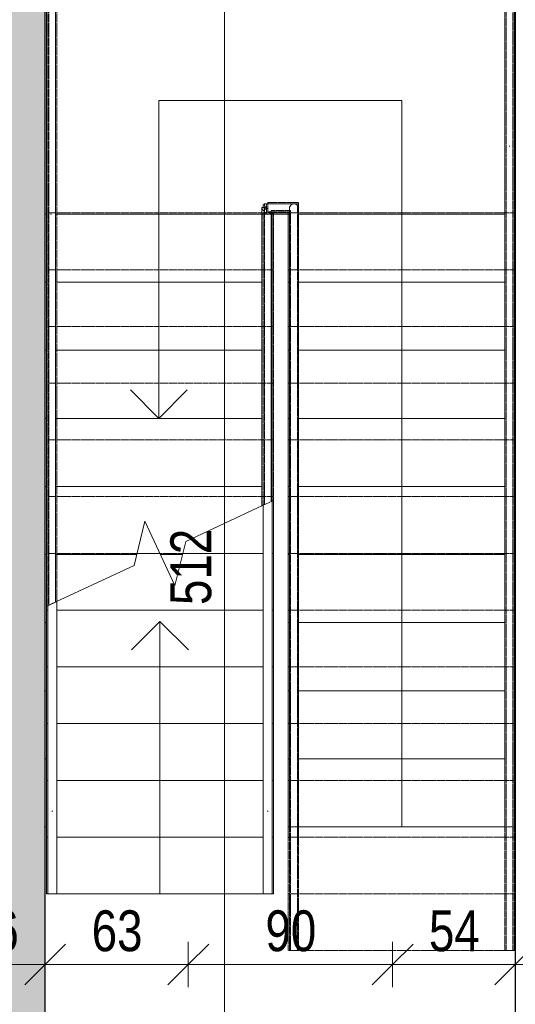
# Model space of a CAD drawing. Header units: centimetres. Extents: x 14727 to 18351, y -10882 to -8514.
# Tile 9 of 20: x 16228 to 16447, y -9329 to -8895. Entities that reach past the tile are written whole.
import ezdxf

# ---------------------------------------------------------------- set-up
doc = ezdxf.new("R2010")
doc.units = ezdxf.units.CM
doc.linetypes.add('Ponad', pattern=[0.396875, 0.238125, -0.15875])
for name, color, linetype, lineweight in [('A-ANNO-DIMS', 211, 'Continuous', 9), ('A-ANNO-DIMS-100', 211, 'Continuous', 9), ('A-DETL-THIN', 151, 'Continuous', 9), ('A-FLOR-HRAL', 11, 'Continuous', 9), ('A-FLOR-HRAL-MBND', 5, 'Ponad', 9), ('A-WALL', 113, 'Continuous', 9), ('A-WALL-PATT', 111, 'Continuous', 25), ('S-STRS', 31, 'Continuous', 9), ('S-STRS-ANNO', 31, 'Continuous', 9), ('S-STRS-MBND', 31, 'Ponad', 9)]:
    doc.layers.add(name, color=color, linetype=linetype, lineweight=lineweight)
doc.styles.add('Arial_3', font='arial.ttf', dxfattribs={"width": 0.8, "height": 18})
doc.dimstyles.new('Przekątna_-_1_8_mm_Arial', dxfattribs={"dimscale": 30.48, "dimtxt": 18.364669, "dimasz": 0.590551, "dimexe": 0.328084, "dimexo": 0.0625, "dimgap": 0.016404, "dimtad": 1, "dimdec": 0, "dimdsep": 46, "dimtxsty": 'Arial_3', "dimblk1": 'OBLIQUE', "dimblk2": 'OBLIQUE', "dimsah": 1, "dimcen": 0.09, "dimazin": 0, "dimtfac": 1, "dimtdec": 4, "dimtix": 1, "dimtmove": 0, "dimatfit": 3, "dimfxl": 0.328084, "dimfxlon": 1, "dimtvp": 1, "dimtolj": 1, "dimtzin": 0, "dimarcsym": 2})

# ---------------------------------------------------------------- blocks, each defined once
blk = doc.blocks.new('Poręcz - Poręcz-714956-3b_Poziom parteru inwentaryzacja')
at = {"layer": 'A-FLOR-HRAL'}
for p, q in [((16335.58, -8977.81), (16335.58, -8976.67)), ((16335.58, -8977.81), (16335.58, -8976.67)), ((16335.58, -8977.81), (16335.58, -8976.67)), ((16335.58, -8976.67), (16336.1, -8976.67)), ((16335.58, -8977.81), (16335.58, -8976.67)), ((16338.58, -8980.44), (16338.58, -8980.17)), ((16338.58, -8980.44), (16338.58, -8980.17)), ((16338.58, -8980.44), (16338.58, -8980.17)), ((16338.58, -8980.44), (16338.58, -8980.17))]:
    blk.add_line(p, q, dxfattribs=at)
blk = doc.blocks.new('Typ poręczy górnej - Górna poręcz_wewnętrzny_-714972-3b_Poziom parteru inwentaryzacja')
at = {"layer": 'A-FLOR-HRAL'}
for p, q in [((16335.08, -8978), (16335.08, -9109.27)), ((16349.16, -8976.17), (16336.29, -8976.17)), ((16339.8, -8980.17), (16347.16, -8980.17)), ((16347.16, -8978.17), (16347.16, -9250.71)), ((16351.16, -9250.71), (16351.16, -8978.17)), ((16339.08, -9107.4), (16339.08, -8981.5))]:
    blk.add_line(p, q, dxfattribs=at)
at = {"layer": 'A-FLOR-HRAL', "flags": 128}
for points in [[(16337.08, -8978.79), (16336.56, -8978.37), (16336.08, -8978.04), (16335.67, -8977.83), (16335.35, -8977.75), (16335.15, -8977.81), (16335.08, -8978)], [(16335.08, -8978), (16335.15, -8978.31), (16335.35, -8978.72), (16335.67, -8979.19), (16336.08, -8979.71), (16336.56, -8980.23), (16337.08, -8980.71), (16337.29, -8980.89)], [(16337.29, -8978.41), (16337.08, -8978.17), (16336.66, -8977.66), (16336.34, -8977.17), (16336.13, -8976.76), (16336.05, -8976.44), (16336.1, -8976.24), (16336.29, -8976.17)], [(16338.77, -8980.72), (16338.5, -8980.31), (16338.4, -8980.18)], [(16349.16, -8976.17), (16348.64, -8976.24), (16348.16, -8976.44), (16347.75, -8976.76), (16347.43, -8977.17), (16347.23, -8977.66), (16347.16, -8978.17)], [(16347.16, -8978.17), (16347.23, -8977.66), (16347.43, -8977.17), (16347.75, -8976.76), (16348.16, -8976.44), (16348.64, -8976.24), (16349.16, -8976.17), (16349.68, -8976.24), (16350.16, -8976.44), (16350.58, -8976.76)], [(16350.58, -8976.76), (16350.16, -8976.44), (16349.68, -8976.24), (16349.16, -8976.17)], [(16349.37, -9250.71), (16349.16, -9250.71), (16348.96, -9250.71)]]:
    blk.add_lwpolyline(points, dxfattribs=at)
blk = doc.blocks.new('Typ poręczy górnej - Górna poręcz_wewnętrzny_-V11-3b_Poziom parteru inwentaryzacja')
at = {"layer": 'A-FLOR-HRAL'}
for p, q in [((16337.08, -8976.17), (16337.08, -8980.17)), ((16337.08, -8976.17), (16351.16, -8976.17)), ((16337.08, -8980.17), (16347.16, -8980.17)), ((16347.16, -8980.17), (16347.16, -9250.71)), ((16351.16, -8976.17), (16351.16, -9250.71)), ((16335.08, -8980.71), (16339.08, -8980.71)), ((16335.08, -9109.27), (16335.08, -8980.71)), ((16339.08, -9107.4), (16339.08, -8980.71)), ((16351.16, -9250.71), (16347.16, -9250.71))]:
    blk.add_line(p, q, dxfattribs=at)
blk = doc.blocks.new('Typ poręczy górnej - Górna poręcz_wewnętrzny_-714986-3b_Poziom parteru inwentaryzacja')
at = {"layer": 'A-FLOR-HRAL'}
for p, q in [((16240.16, -8881.25), (16240.16, -8980.2)), ((16446.08, -8881.25), (16240.16, -8881.25)), ((16446.08, -8950.77), (16446.08, -8881.25)), ((16244.16, -8980.2), (16244.16, -8885.25)), ((16244.16, -8885.25), (16442.08, -8885.25)), ((16442.08, -8885.25), (16442.08, -8950.77)), ((16442.08, -8951.23), (16442.08, -8981.68)), ((16446.08, -8981.68), (16446.08, -8951.23)), ((16240.16, -8980.2), (16240.16, -9153.53)), ((16244.16, -9151.67), (16244.16, -8980.2)), ((16442.08, -8981.68), (16442.08, -9250.71)), ((16446.08, -9250.71), (16446.08, -8981.68))]:
    blk.add_line(p, q, dxfattribs=at)
at = {"layer": 'A-FLOR-HRAL', "flags": 128}
blk.add_lwpolyline([(16444.29, -9250.71), (16444.08, -9250.71), (16443.88, -9250.71)], dxfattribs=at)
at = {"layer": 'A-FLOR-HRAL'}
for points in [[(16242.4, -8883.49), (16242.36, -8883.45), (16242.28, -8883.38), (16242.16, -8883.25), (16242.04, -8883.13), (16241.96, -8883.06), (16241.93, -8883.02)], [(16443.85, -8883.49), (16443.88, -8883.45), (16443.96, -8883.38), (16444.08, -8883.25), (16444.2, -8883.13), (16444.28, -8883.06), (16444.32, -8883.02)]]:
    blk.add_open_spline(points, degree=3, knots=[0.46272837, 0.46272837, 0.46272837, 0.46272837, 0.47916667, 0.5, 0.52083333, 0.53727163, 0.53727163, 0.53727163, 0.53727163], dxfattribs=at)
for points in [[(16443.88, -8950.72), (16443.95, -8950.72), (16444.08, -8950.71), (16444.22, -8950.72), (16444.29, -8950.72)], [(16242.37, -8980.71), (16242.3, -8980.71), (16242.16, -8980.72), (16242.03, -8980.71), (16241.96, -8980.71)]]:
    blk.add_open_spline(points, degree=3, dxfattribs=at)
blk = doc.blocks.new('Typ poręczy górnej - Górna poręcz_wewnętrzny_-V12-3b_Poziom parteru inwentaryzacja')
at = {"layer": 'A-FLOR-HRAL'}
for p, q in [((16240.16, -8881.25), (16446.08, -8881.25)), ((16240.16, -8980.71), (16240.16, -8881.25)), ((16446.08, -8881.25), (16446.08, -8950.71)), ((16244.16, -8885.25), (16442.08, -8885.25)), ((16244.16, -8980.71), (16244.16, -8885.25)), ((16442.08, -8885.25), (16442.08, -8950.71)), ((16442.08, -8950.71), (16442.08, -9250.71)), ((16446.08, -8950.71), (16446.08, -9250.71)), ((16240.16, -9153.53), (16240.16, -8980.71)), ((16244.16, -9151.67), (16244.16, -8980.71)), ((16446.08, -9250.71), (16442.08, -9250.71))]:
    blk.add_line(p, q, dxfattribs=at)
blk = doc.blocks.new('Poręcz - Poręcz-715560-3b_Poziom parteru inwentaryzacja')
at = {"layer": 'A-FLOR-HRAL-MBND'}
for p, q in [((16336.12, -8976.17), (16350.66, -8976.17)), ((16336.12, -8980.21), (16336.12, -8976.17)), ((16336.12, -8976.17), (16350.66, -8976.17)), ((16336.12, -8980.21), (16336.12, -8976.17)), ((16336.12, -8976.17), (16350.66, -8976.17)), ((16336.12, -8980.21), (16336.12, -8976.17)), ((16336.12, -8976.17), (16350.66, -8976.17)), ((16336.12, -8980.21), (16336.12, -8976.17)), ((16336.12, -9108.78), (16336.12, -8980.21)), ((16336.12, -9108.78), (16336.12, -8980.21)), ((16336.12, -9108.78), (16336.12, -8980.21)), ((16336.12, -9108.78), (16336.12, -8980.21)), ((16339.12, -8979.17), (16347.66, -8979.17)), ((16339.12, -8980.21), (16339.12, -8979.17)), ((16339.12, -8979.17), (16347.66, -8979.17)), ((16339.12, -8980.21), (16339.12, -8979.17)), ((16339.12, -8979.17), (16347.66, -8979.17)), ((16339.12, -8980.21), (16339.12, -8979.17)), ((16339.12, -8979.17), (16347.66, -8979.17)), ((16339.12, -8980.21), (16339.12, -8979.17)), ((16339.12, -9107.38), (16339.12, -8980.21)), ((16339.12, -9107.38), (16339.12, -8980.21)), ((16339.12, -9107.38), (16339.12, -8980.21)), ((16339.12, -9107.38), (16339.12, -8980.21)), ((16347.66, -8979.17), (16347.66, -9305.21)), ((16347.66, -8979.17), (16347.66, -9305.21)), ((16347.66, -8979.17), (16347.66, -9305.21)), ((16347.66, -8979.17), (16347.66, -9305.21)), ((16350.66, -8976.17), (16350.66, -9305.21)), ((16350.66, -8976.17), (16350.66, -9305.21)), ((16350.66, -8976.17), (16350.66, -9305.21)), ((16350.66, -8976.17), (16350.66, -9305.21)), ((16350.66, -9305.21), (16347.66, -9305.21)), ((16350.66, -9305.21), (16347.66, -9305.21)), ((16350.66, -9305.21), (16347.66, -9305.21)), ((16350.66, -9305.21), (16347.66, -9305.21))]:
    blk.add_line(p, q, dxfattribs=at)
blk = doc.blocks.new('Poręcz - Poręcz-715564-3b_Poziom parteru inwentaryzacja')
at = {"layer": 'A-FLOR-HRAL-MBND'}
for p, q in [((16241.2, -8881.25), (16445.58, -8881.25)), ((16241.2, -8980.21), (16241.2, -8881.25)), ((16241.2, -8881.25), (16445.58, -8881.25)), ((16241.2, -8980.21), (16241.2, -8881.25)), ((16241.2, -8881.25), (16445.58, -8881.25)), ((16241.2, -8980.21), (16241.2, -8881.25)), ((16241.2, -8881.25), (16445.58, -8881.25)), ((16241.2, -8980.21), (16241.2, -8881.25)), ((16244.2, -8884.25), (16442.58, -8884.25)), ((16244.2, -8980.21), (16244.2, -8884.25)), ((16244.2, -8884.25), (16442.58, -8884.25)), ((16244.2, -8980.21), (16244.2, -8884.25)), ((16244.2, -8884.25), (16442.58, -8884.25)), ((16244.2, -8980.21), (16244.2, -8884.25)), ((16244.2, -8884.25), (16442.58, -8884.25)), ((16244.2, -8980.21), (16244.2, -8884.25)), ((16442.58, -8884.25), (16442.58, -8955.21)), ((16442.58, -8884.25), (16442.58, -8955.21)), ((16442.58, -8884.25), (16442.58, -8955.21)), ((16442.58, -8884.25), (16442.58, -8955.21)), ((16445.58, -8881.25), (16445.58, -8955.21)), ((16445.58, -8881.25), (16445.58, -8955.21)), ((16445.58, -8881.25), (16445.58, -8955.21)), ((16445.58, -8881.25), (16445.58, -8955.21)), ((16442.58, -8955.21), (16442.58, -8980.21)), ((16442.58, -8955.21), (16442.58, -8980.21)), ((16442.58, -8955.21), (16442.58, -8980.21)), ((16442.58, -8955.21), (16442.58, -8980.21)), ((16445.58, -8955.21), (16445.58, -8980.21)), ((16445.58, -8955.21), (16445.58, -8980.21)), ((16445.58, -8955.21), (16445.58, -8980.21)), ((16445.58, -8955.21), (16445.58, -8980.21)), ((16241.2, -9153.05), (16241.2, -8980.21)), ((16241.2, -9153.05), (16241.2, -8980.21)), ((16241.2, -9153.05), (16241.2, -8980.21)), ((16241.2, -9153.05), (16241.2, -8980.21)), ((16244.2, -9151.65), (16244.2, -8980.21)), ((16244.2, -9151.65), (16244.2, -8980.21)), ((16244.2, -9151.65), (16244.2, -8980.21)), ((16244.2, -9151.65), (16244.2, -8980.21)), ((16442.58, -8980.21), (16442.58, -9305.21)), ((16442.58, -8980.21), (16442.58, -9305.21)), ((16442.58, -8980.21), (16442.58, -9305.21)), ((16442.58, -8980.21), (16442.58, -9305.21)), ((16445.58, -8980.21), (16445.58, -9305.21)), ((16445.58, -8980.21), (16445.58, -9305.21)), ((16445.58, -8980.21), (16445.58, -9305.21)), ((16445.58, -8980.21), (16445.58, -9305.21)), ((16445.58, -9305.21), (16442.58, -9305.21)), ((16445.58, -9305.21), (16442.58, -9305.21)), ((16445.58, -9305.21), (16442.58, -9305.21)), ((16445.58, -9305.21), (16442.58, -9305.21))]:
    blk.add_line(p, q, dxfattribs=at)
blk = doc.blocks.new('Typ poręczy górnej - Górna poręcz_wewnętrzny_-715576-3b_Poziom parteru inwentaryzacja')
at = {"layer": 'A-FLOR-HRAL'}
for p, q in [((16335.62, -9240.19), (16335.62, -9280.21)), ((16339.62, -9280.21), (16339.62, -9240.19)), ((16337.41, -9243.83), (16337.83, -9243.83))]:
    blk.add_line(p, q, dxfattribs=at)
at = {"layer": 'A-FLOR-HRAL', "flags": 128}
blk.add_lwpolyline([(16337.82, -9280.21), (16337.62, -9280.21), (16337.43, -9280.21)], dxfattribs=at)
blk = doc.blocks.new('Typ poręczy górnej - Górna poręcz_wewnętrzny_-V13-3b_Poziom parteru inwentaryzacja')
at = {"layer": 'A-FLOR-HRAL', "linetype": 'Ponad'}
for p, q in [((16337.62, -8975.67), (16337.62, -8979.67)), ((16337.62, -8975.67), (16351.16, -8975.67)), ((16351.16, -8975.67), (16351.16, -9305.21)), ((16335.62, -8980.21), (16339.62, -8980.21)), ((16335.62, -9109.02), (16335.62, -8980.21)), ((16337.62, -8979.67), (16347.16, -8979.67)), ((16339.62, -9107.15), (16339.62, -8980.21)), ((16347.16, -8979.67), (16347.16, -9305.21)), ((16351.16, -9305.21), (16347.16, -9305.21))]:
    blk.add_line(p, q, dxfattribs=at)
at = {"layer": 'A-FLOR-HRAL'}
for p, q in [((16339.62, -9107.15), (16335.62, -9109.02)), ((16335.62, -9280.21), (16335.62, -9109.02)), ((16339.62, -9280.21), (16339.62, -9107.15)), ((16335.62, -9280.21), (16339.62, -9280.21))]:
    blk.add_line(p, q, dxfattribs=at)
blk = doc.blocks.new('Typ poręczy górnej - Górna poręcz_wewnętrzny_-715590-3b_Poziom parteru inwentaryzacja')
at = {"layer": 'A-FLOR-HRAL'}
for p, q in [((16240.7, -9240.19), (16240.7, -9280.21)), ((16244.7, -9280.21), (16244.7, -9240.19)), ((16242.49, -9243.83), (16242.91, -9243.83))]:
    blk.add_line(p, q, dxfattribs=at)
at = {"layer": 'A-FLOR-HRAL', "flags": 128}
blk.add_lwpolyline([(16242.9, -9280.21), (16242.7, -9280.21), (16242.51, -9280.21)], dxfattribs=at)
blk = doc.blocks.new('Typ poręczy górnej - Górna poręcz_wewnętrzny_-V14-3b_Poziom parteru inwentaryzacja')
at = {"layer": 'A-FLOR-HRAL', "linetype": 'Ponad'}
for p, q in [((16240.7, -8880.75), (16446.08, -8880.75)), ((16240.7, -8980.21), (16240.7, -8880.75)), ((16244.7, -8884.75), (16442.08, -8884.75)), ((16244.7, -8980.21), (16244.7, -8884.75)), ((16442.08, -8884.75), (16442.08, -8955.21)), ((16446.08, -8880.75), (16446.08, -8955.21)), ((16442.08, -8955.21), (16442.08, -9305.21)), ((16446.08, -8955.21), (16446.08, -9305.21)), ((16240.7, -9153.28), (16240.7, -8980.21)), ((16244.7, -9151.41), (16244.7, -8980.21)), ((16446.08, -9305.21), (16442.08, -9305.21))]:
    blk.add_line(p, q, dxfattribs=at)
at = {"layer": 'A-FLOR-HRAL'}
for p, q in [((16244.7, -9151.41), (16240.7, -9153.28)), ((16240.7, -9280.21), (16240.7, -9153.28)), ((16244.7, -9280.21), (16244.7, -9151.41)), ((16240.7, -9280.21), (16244.7, -9280.21))]:
    blk.add_line(p, q, dxfattribs=at)
blk = doc.blocks.new('DIMBLOCK155-3b_Poziom parteru inwentaryzacja')
at = {"layer": 'A-ANNO-DIMS-100'}
for p, q in [((16193.62, -9311.36), (16193.62, -9301.36)), ((16193.62, -9311.36), (16202.62, -9302.36)), ((16239.62, -9311.36), (16239.62, -9301.36)), ((16239.62, -9311.36), (16248.62, -9302.36)), ((16193.62, -9311.36), (16184.62, -9320.36)), ((16193.62, -9311.36), (16239.62, -9311.36)), ((16193.62, -9311.36), (16193.62, -9321.36)), ((16239.62, -9311.36), (16230.62, -9320.36)), ((16239.62, -9311.36), (16239.62, -9321.36))]:
    blk.add_line(p, q, dxfattribs=at)
at = {"layer": 'A-ANNO-DIMS-100', "color": 0, "insert": (16205.6, -9287.49), "char_height": 18, "width": 26.4451, "attachment_point": 1, "line_spacing_factor": 0.941778, "style": 'Arial_3'}
blk.add_mtext('46', dxfattribs=at)
blk = doc.blocks.new('_Oblique')
at = {"color": 0, "linetype": 'ByBlock', "lineweight": -2}
blk.add_line((-0.5, -0.5), (0.5, 0.5), dxfattribs=at)
blk = doc.blocks.new('DIMBLOCK156-3b_Poziom parteru inwentaryzacja')
at = {"layer": 'A-ANNO-DIMS-100'}
for p, q in [((16239.62, -9311.36), (16239.62, -9301.36)), ((16239.62, -9311.36), (16248.62, -9302.36)), ((16302.62, -9311.36), (16302.62, -9301.36)), ((16302.62, -9311.36), (16311.62, -9302.36)), ((16239.62, -9311.36), (16230.62, -9320.36)), ((16239.62, -9311.36), (16302.62, -9311.36)), ((16239.62, -9311.36), (16239.62, -9321.36)), ((16302.62, -9311.36), (16293.62, -9320.36)), ((16302.62, -9311.36), (16302.62, -9321.36))]:
    blk.add_line(p, q, dxfattribs=at)
at = {"layer": 'A-ANNO-DIMS-100', "color": 0, "insert": (16260.1, -9287.49), "char_height": 18, "width": 26.4451, "attachment_point": 1, "line_spacing_factor": 0.941778, "style": 'Arial_3'}
blk.add_mtext('63', dxfattribs=at)
blk = doc.blocks.new('DIMBLOCK157-3b_Poziom parteru inwentaryzacja')
at = {"layer": 'A-ANNO-DIMS-100'}
for p, q in [((16302.62, -9311.36), (16302.62, -9301.36)), ((16302.62, -9311.36), (16311.62, -9302.36)), ((16392.62, -9311.36), (16392.62, -9301.36)), ((16392.62, -9311.36), (16401.62, -9302.36)), ((16302.62, -9311.36), (16293.62, -9320.36)), ((16302.62, -9311.36), (16392.62, -9311.36)), ((16302.62, -9311.36), (16302.62, -9321.36)), ((16392.62, -9311.36), (16383.62, -9320.36)), ((16392.62, -9311.36), (16392.62, -9321.36))]:
    blk.add_line(p, q, dxfattribs=at)
at = {"layer": 'A-ANNO-DIMS-100', "color": 0, "insert": (16336.6, -9287.49), "char_height": 18, "width": 26.4451, "attachment_point": 1, "line_spacing_factor": 0.941778, "style": 'Arial_3'}
blk.add_mtext('90', dxfattribs=at)
blk = doc.blocks.new('DIMBLOCK158-3b_Poziom parteru inwentaryzacja')
at = {"layer": 'A-ANNO-DIMS-100'}
for p, q in [((16392.62, -9311.36), (16392.62, -9301.36)), ((16392.62, -9311.36), (16401.62, -9302.36)), ((16446.62, -9311.36), (16446.62, -9301.36)), ((16446.62, -9311.36), (16455.62, -9302.36)), ((16392.62, -9311.36), (16383.62, -9320.36)), ((16392.62, -9311.36), (16446.62, -9311.36)), ((16392.62, -9311.36), (16392.62, -9321.36)), ((16446.62, -9311.36), (16437.62, -9320.36)), ((16446.62, -9311.36), (16446.62, -9321.36))]:
    blk.add_line(p, q, dxfattribs=at)
at = {"layer": 'A-ANNO-DIMS-100', "color": 0, "insert": (16408.6, -9287.49), "char_height": 18, "width": 26.4451, "attachment_point": 1, "line_spacing_factor": 0.941778, "style": 'Arial_3'}
blk.add_mtext('54', dxfattribs=at)
blk = doc.blocks.new('DIMBLOCK159-3b_Poziom parteru inwentaryzacja')
at = {"layer": 'A-ANNO-DIMS-100'}
for p, q in [((16446.62, -9311.36), (16446.62, -9301.36)), ((16446.62, -9311.36), (16455.62, -9302.36)), ((16496.62, -9311.36), (16496.62, -9301.36)), ((16496.62, -9311.36), (16505.62, -9302.36)), ((16446.62, -9311.36), (16437.62, -9320.36)), ((16446.62, -9311.36), (16496.62, -9311.36)), ((16446.62, -9311.36), (16446.62, -9321.36)), ((16496.62, -9311.36), (16487.62, -9320.36)), ((16496.62, -9311.36), (16496.62, -9321.36))]:
    blk.add_line(p, q, dxfattribs=at)
at = {"layer": 'A-ANNO-DIMS-100', "color": 0, "insert": (16460.6, -9287.49), "char_height": 18, "width": 26.4451, "attachment_point": 1, "line_spacing_factor": 0.941778, "style": 'Arial_3'}
blk.add_mtext('50', dxfattribs=at)
blk = doc.blocks.new('DIMBLOCK251-3b_Poziom parteru inwentaryzacja')
at = {"layer": 'A-ANNO-DIMS-100'}
for p, q in [((16318.59, -8880.21), (16309.59, -8871.21)), ((16318.59, -8880.21), (16308.59, -8880.21)), ((16318.59, -9392.62), (16318.59, -8880.21)), ((16318.59, -8880.21), (16327.59, -8889.21)), ((16318.59, -8880.21), (16328.59, -8880.21)), ((16318.59, -9392.62), (16309.59, -9383.62)), ((16318.59, -9392.62), (16308.59, -9392.62)), ((16318.59, -9392.62), (16327.59, -9401.62)), ((16318.59, -9392.62), (16328.59, -9392.62))]:
    blk.add_line(p, q, dxfattribs=at)
at = {"layer": 'A-ANNO-DIMS-100', "color": 0, "insert": (16294.72, -9152.95), "char_height": 18, "width": 39.6677, "attachment_point": 1, "rotation": 90, "line_spacing_factor": 0.941778, "style": 'Arial_3'}
blk.add_mtext('512', dxfattribs=at)

msp = doc.modelspace()

# ---------------------------------------------------------------- hatches: boundary and pattern name
at = {"layer": 'A-WALL-PATT', "lineweight": 9}
h = msp.add_hatch(color=256, dxfattribs=at)
h.paths.add_polyline_path([(16193.62, -10340.49), (16239.62, -10340.49), (16239.62, -9562.1), (16193.62, -9562.1), (16193.62, -10218.9)])
h.paths.add_polyline_path([(16239.62, -9412.1), (16239.62, -8812.71), (16193.62, -8812.71), (16193.62, -9030.71), (16195.26, -9030.71), (16195.26, -9032.71), (16193.62, -9032.71), (16193.62, -9042.71), (16195.26, -9042.71), (16195.26, -9044.71), (16193.62, -9044.71), (16193.62, -9412.1)])

# ---------------------------------------------------------------- linework, layer by layer
at = {"layer": 'A-DETL-THIN'}
msp.add_line((16239.62, -9350.71), (16239.62, -9100.71), dxfattribs=at)
at = {"layer": 'A-WALL', "lineweight": 25}
for p, q in [((16239.62, -9412.1), (16239.62, -8880.71)), ((16446.62, -8880.71), (16446.62, -9350.72))]:
    msp.add_line(p, q, dxfattribs=at)
at = {"layer": 'S-STRS'}
for p, q in [((16239.62, -8980.71), (16240.16, -8980.71)), ((16244.16, -8980.71), (16335.08, -8980.71)), ((16339.08, -8980.71), (16339.62, -8980.71)), ((16339.62, -8980.71), (16346.62, -8980.71)), ((16339.62, -9010.71), (16339.62, -8980.71)), ((16347.16, -8980.71), (16346.62, -8980.71)), ((16346.62, -8980.71), (16346.62, -9010.71)), ((16442.08, -8980.71), (16351.16, -8980.71)), ((16446.62, -8980.71), (16446.08, -8980.71)), ((16239.62, -9010.71), (16240.16, -9010.71)), ((16244.16, -9010.71), (16335.08, -9010.71)), ((16339.08, -9010.71), (16339.62, -9010.71)), ((16339.62, -9040.71), (16339.62, -9010.71)), ((16346.62, -9010.71), (16346.62, -9040.71)), ((16347.16, -9010.71), (16346.62, -9010.71)), ((16442.08, -9010.71), (16351.16, -9010.71)), ((16446.62, -9010.71), (16446.08, -9010.71)), ((16239.62, -9040.71), (16240.16, -9040.71)), ((16244.16, -9040.71), (16335.08, -9040.71)), ((16339.08, -9040.71), (16339.62, -9040.71)), ((16339.62, -9070.71), (16339.62, -9040.71)), ((16346.62, -9040.71), (16346.62, -9070.71)), ((16347.16, -9040.71), (16346.62, -9040.71)), ((16442.08, -9040.71), (16351.16, -9040.71)), ((16446.62, -9040.71), (16446.08, -9040.71)), ((16239.62, -9070.71), (16240.16, -9070.71)), ((16244.16, -9070.71), (16335.08, -9070.71)), ((16339.08, -9070.71), (16339.62, -9070.71)), ((16339.62, -9100.71), (16339.62, -9070.71)), ((16346.62, -9070.71), (16346.62, -9100.71)), ((16347.16, -9070.71), (16346.62, -9070.71)), ((16442.08, -9070.71), (16351.16, -9070.71)), ((16446.62, -9070.71), (16446.08, -9070.71)), ((16239.62, -9100.71), (16240.16, -9100.71)), ((16244.16, -9100.71), (16335.08, -9100.71)), ((16339.08, -9100.71), (16339.62, -9100.71)), ((16339.62, -9107.15), (16339.62, -9100.71)), ((16346.62, -9100.71), (16346.62, -9130.71)), ((16347.16, -9100.71), (16346.62, -9100.71)), ((16442.08, -9100.71), (16351.16, -9100.71)), ((16446.62, -9100.71), (16446.08, -9100.71)), ((16340.16, -9130.21), (16340.16, -9106.9)), ((16239.62, -9130.71), (16240.16, -9130.71)), ((16244.16, -9130.71), (16280, -9130.71)), ((16280.12, -9130.21), (16290.16, -9130.21)), ((16290.4, -9130.71), (16300.09, -9130.71)), ((16300.21, -9130.21), (16335.62, -9130.21)), ((16339.62, -9130.21), (16340.16, -9130.21)), ((16340.16, -9155.21), (16340.16, -9130.21)), ((16346.62, -9130.71), (16346.62, -9160.71)), ((16347.16, -9130.71), (16346.62, -9130.71)), ((16442.08, -9130.71), (16351.16, -9130.71)), ((16446.62, -9130.71), (16446.08, -9130.71)), ((16240.16, -9155.21), (16240.16, -9153.53)), ((16240.16, -9180.21), (16240.16, -9155.21)), ((16240.16, -9155.21), (16240.7, -9155.21)), ((16244.7, -9155.21), (16335.62, -9155.21)), ((16339.62, -9155.21), (16340.16, -9155.21)), ((16340.16, -9180.21), (16340.16, -9155.21)), ((16239.62, -9160.71), (16240.16, -9160.71)), ((16346.62, -9160.71), (16346.62, -9190.71)), ((16347.16, -9160.71), (16346.62, -9160.71)), ((16442.08, -9160.71), (16351.16, -9160.71)), ((16446.62, -9160.71), (16446.08, -9160.71)), ((16240.16, -9205.21), (16240.16, -9180.21)), ((16240.16, -9180.21), (16240.7, -9180.21)), ((16244.7, -9180.21), (16335.62, -9180.21)), ((16339.62, -9180.21), (16340.16, -9180.21)), ((16340.16, -9205.21), (16340.16, -9180.21)), ((16239.62, -9190.71), (16240.16, -9190.71)), ((16346.62, -9190.71), (16346.62, -9220.71)), ((16347.16, -9190.71), (16346.62, -9190.71)), ((16442.08, -9190.71), (16351.16, -9190.71)), ((16446.62, -9190.71), (16446.08, -9190.71)), ((16240.16, -9230.21), (16240.16, -9205.21)), ((16240.16, -9205.21), (16240.7, -9205.21)), ((16244.7, -9205.21), (16335.62, -9205.21)), ((16339.62, -9205.21), (16340.16, -9205.21)), ((16340.16, -9230.21), (16340.16, -9205.21)), ((16239.62, -9220.71), (16240.16, -9220.71)), ((16346.62, -9220.71), (16346.62, -9250.71)), ((16347.16, -9220.71), (16346.62, -9220.71)), ((16442.08, -9220.71), (16351.16, -9220.71)), ((16446.62, -9220.71), (16446.08, -9220.71)), ((16240.16, -9255.21), (16240.16, -9230.21)), ((16240.16, -9230.21), (16240.7, -9230.21)), ((16244.7, -9230.21), (16335.62, -9230.21)), ((16339.62, -9230.21), (16340.16, -9230.21)), ((16340.16, -9255.21), (16340.16, -9230.21)), ((16239.62, -9250.71), (16240.16, -9250.71)), ((16347.16, -9250.71), (16346.62, -9250.71)), ((16442.08, -9250.71), (16351.16, -9250.71)), ((16446.62, -9250.71), (16446.08, -9250.71)), ((16240.16, -9280.21), (16240.16, -9255.21)), ((16240.16, -9255.21), (16240.7, -9255.21)), ((16244.7, -9255.21), (16335.62, -9255.21)), ((16339.62, -9255.21), (16340.16, -9255.21)), ((16340.16, -9280.21), (16340.16, -9255.21)), ((16240.16, -9280.21), (16240.7, -9280.21)), ((16244.7, -9280.21), (16335.62, -9280.21)), ((16339.62, -9280.21), (16340.16, -9280.21))]:
    msp.add_line(p, q, dxfattribs=at)
at = {"layer": 'S-STRS', "linetype": 'Ponad'}
for p, q in [((16239.62, -8980.71), (16240.16, -8980.71)), ((16244.16, -8980.71), (16335.08, -8980.71)), ((16339.08, -8980.71), (16339.62, -8980.71)), ((16347.16, -8980.71), (16346.62, -8980.71)), ((16442.08, -8980.71), (16351.16, -8980.71)), ((16446.62, -8980.71), (16446.08, -8980.71)), ((16239.62, -9010.71), (16240.16, -9010.71)), ((16244.16, -9010.71), (16335.08, -9010.71)), ((16339.08, -9010.71), (16339.62, -9010.71)), ((16347.16, -9010.71), (16346.62, -9010.71)), ((16442.08, -9010.71), (16351.16, -9010.71)), ((16446.62, -9010.71), (16446.08, -9010.71)), ((16239.62, -9040.71), (16240.16, -9040.71)), ((16244.16, -9040.71), (16335.08, -9040.71)), ((16339.08, -9040.71), (16339.62, -9040.71)), ((16347.16, -9040.71), (16346.62, -9040.71)), ((16442.08, -9040.71), (16351.16, -9040.71)), ((16446.62, -9040.71), (16446.08, -9040.71)), ((16239.62, -9070.71), (16240.16, -9070.71)), ((16244.16, -9070.71), (16335.08, -9070.71)), ((16339.08, -9070.71), (16339.62, -9070.71)), ((16347.16, -9070.71), (16346.62, -9070.71)), ((16442.08, -9070.71), (16351.16, -9070.71)), ((16446.62, -9070.71), (16446.08, -9070.71)), ((16239.62, -9100.71), (16240.16, -9100.71)), ((16244.16, -9100.71), (16335.08, -9100.71)), ((16339.08, -9100.71), (16339.62, -9100.71)), ((16347.16, -9100.71), (16346.62, -9100.71)), ((16442.08, -9100.71), (16351.16, -9100.71)), ((16446.62, -9100.71), (16446.08, -9100.71)), ((16239.62, -9130.71), (16240.16, -9130.71)), ((16244.16, -9130.71), (16280, -9130.71)), ((16280.12, -9130.21), (16290.16, -9130.21)), ((16290.4, -9130.71), (16300.09, -9130.71)), ((16300.21, -9130.21), (16335.62, -9130.21)), ((16339.62, -9130.21), (16340.16, -9130.21)), ((16347.16, -9130.71), (16346.62, -9130.71)), ((16442.08, -9130.71), (16351.16, -9130.71)), ((16446.62, -9130.71), (16446.08, -9130.71)), ((16240.16, -9155.21), (16240.7, -9155.21)), ((16244.7, -9155.21), (16335.62, -9155.21)), ((16339.62, -9155.21), (16340.16, -9155.21)), ((16239.62, -9160.71), (16240.16, -9160.71)), ((16347.16, -9160.71), (16346.62, -9160.71)), ((16442.08, -9160.71), (16351.16, -9160.71)), ((16446.62, -9160.71), (16446.08, -9160.71)), ((16240.16, -9180.21), (16240.7, -9180.21)), ((16244.7, -9180.21), (16335.62, -9180.21)), ((16339.62, -9180.21), (16340.16, -9180.21)), ((16239.62, -9190.71), (16240.16, -9190.71)), ((16347.16, -9190.71), (16346.62, -9190.71)), ((16442.08, -9190.71), (16351.16, -9190.71)), ((16446.62, -9190.71), (16446.08, -9190.71)), ((16240.16, -9205.21), (16240.7, -9205.21)), ((16244.7, -9205.21), (16335.62, -9205.21)), ((16339.62, -9205.21), (16340.16, -9205.21)), ((16239.62, -9220.71), (16240.16, -9220.71)), ((16347.16, -9220.71), (16346.62, -9220.71)), ((16442.08, -9220.71), (16351.16, -9220.71)), ((16446.62, -9220.71), (16446.08, -9220.71)), ((16240.16, -9230.21), (16240.7, -9230.21)), ((16244.7, -9230.21), (16335.62, -9230.21)), ((16339.62, -9230.21), (16340.16, -9230.21)), ((16239.62, -9250.71), (16240.16, -9250.71)), ((16240.16, -9255.21), (16240.7, -9255.21)), ((16244.7, -9255.21), (16335.62, -9255.21)), ((16339.62, -9255.21), (16340.16, -9255.21)), ((16240.16, -9280.21), (16240.7, -9280.21)), ((16244.7, -9280.21), (16335.62, -9280.21)), ((16339.62, -9280.21), (16340.16, -9280.21))]:
    msp.add_line(p, q, dxfattribs=at)
at = {"layer": 'S-STRS-ANNO'}
for p, q in [((16289.62, -8930.71), (16396.62, -8930.71)), ((16289.62, -8980.71), (16289.62, -8930.71)), ((16396.62, -8930.71), (16396.62, -8980.71)), ((16289.62, -9010.71), (16289.62, -8980.71)), ((16396.62, -8980.71), (16396.62, -9010.71)), ((16289.62, -9040.71), (16289.62, -9010.71)), ((16396.62, -9010.71), (16396.62, -9040.71)), ((16289.62, -9070.71), (16289.62, -9040.71)), ((16396.62, -9040.71), (16396.62, -9070.71)), ((16289.62, -9070.71), (16277.12, -9058.21)), ((16289.62, -9070.71), (16302.12, -9058.21)), ((16396.62, -9070.71), (16396.62, -9100.71)), ((16396.62, -9100.71), (16396.62, -9130.71)), ((16396.62, -9130.71), (16396.62, -9160.71)), ((16290.16, -9160.21), (16277.66, -9172.71)), ((16290.16, -9180.21), (16290.16, -9160.21)), ((16290.16, -9160.21), (16302.66, -9172.71)), ((16396.62, -9160.71), (16396.62, -9190.71)), ((16290.16, -9205.21), (16290.16, -9180.21)), ((16396.62, -9190.71), (16396.62, -9220.71)), ((16290.16, -9230.21), (16290.16, -9205.21)), ((16396.62, -9220.71), (16396.62, -9250.71)), ((16290.16, -9255.21), (16290.16, -9230.21)), ((16290.16, -9280.21), (16290.16, -9255.21))]:
    msp.add_line(p, q, dxfattribs=at)
at = {"layer": 'S-STRS-MBND'}
for p, q in [((16240.16, -8880.21), (16240.16, -8980.21)), ((16446.62, -8980.21), (16446.62, -8880.21)), ((16240.16, -8980.21), (16340.16, -8980.21)), ((16240.16, -9153.53), (16240.16, -8980.21)), ((16240.16, -8980.21), (16340.16, -8980.21)), ((16340.16, -8980.21), (16346.62, -8980.21)), ((16340.16, -9106.9), (16340.16, -8980.21)), ((16446.62, -8980.21), (16346.62, -8980.21)), ((16346.62, -8980.21), (16346.62, -9305.21)), ((16446.62, -8980.21), (16346.62, -8980.21)), ((16446.62, -8980.21), (16446.62, -9305.21)), ((16240.16, -9005.21), (16340.16, -9005.21)), ((16240.16, -9005.21), (16340.16, -9005.21)), ((16446.62, -9005.21), (16346.62, -9005.21)), ((16446.62, -9005.21), (16346.62, -9005.21)), ((16240.16, -9030.21), (16340.16, -9030.21)), ((16240.16, -9030.21), (16340.16, -9030.21)), ((16446.62, -9030.21), (16346.62, -9030.21)), ((16446.62, -9030.21), (16346.62, -9030.21)), ((16240.16, -9055.21), (16340.16, -9055.21)), ((16240.16, -9055.21), (16340.16, -9055.21)), ((16446.62, -9055.21), (16346.62, -9055.21)), ((16446.62, -9055.21), (16346.62, -9055.21)), ((16240.16, -9080.21), (16340.16, -9080.21)), ((16240.16, -9080.21), (16340.16, -9080.21)), ((16446.62, -9080.21), (16346.62, -9080.21)), ((16446.62, -9080.21), (16346.62, -9080.21)), ((16240.16, -9105.21), (16340.16, -9105.21)), ((16240.16, -9105.21), (16340.16, -9105.21)), ((16446.62, -9105.21), (16346.62, -9105.21)), ((16446.62, -9105.21), (16346.62, -9105.21)), ((16240.16, -9130.21), (16280.12, -9130.21)), ((16240.16, -9130.21), (16280.12, -9130.21)), ((16290.16, -9130.21), (16300.21, -9130.21)), ((16290.16, -9130.21), (16300.21, -9130.21)), ((16446.62, -9130.21), (16346.62, -9130.21)), ((16446.62, -9130.21), (16346.62, -9130.21)), ((16446.62, -9155.21), (16346.62, -9155.21)), ((16446.62, -9155.21), (16346.62, -9155.21)), ((16446.62, -9180.21), (16346.62, -9180.21)), ((16446.62, -9180.21), (16346.62, -9180.21)), ((16446.62, -9205.21), (16346.62, -9205.21)), ((16446.62, -9205.21), (16346.62, -9205.21)), ((16446.62, -9230.21), (16346.62, -9230.21)), ((16446.62, -9230.21), (16346.62, -9230.21)), ((16446.62, -9255.21), (16346.62, -9255.21)), ((16446.62, -9255.21), (16346.62, -9255.21)), ((16446.62, -9280.21), (16346.62, -9280.21)), ((16446.62, -9280.21), (16346.62, -9280.21)), ((16446.62, -9305.21), (16346.62, -9305.21))]:
    msp.add_line(p, q, dxfattribs=at)
at = {"layer": 'S-STRS-MBND', "linetype": 'Continuous'}
for p, q in [((16335.62, -9109.02), (16301.49, -9124.93)), ((16340.16, -9106.9), (16339.62, -9107.15)), ((16283.56, -9116.05), (16278.83, -9135.5)), ((16296.77, -9144.38), (16283.56, -9116.05)), ((16301.49, -9124.93), (16296.77, -9144.38)), ((16278.83, -9135.5), (16240.16, -9153.53))]:
    msp.add_line(p, q, dxfattribs=at)

# ---------------------------------------------------------------- block references
at = {"layer": 'A-FLOR-HRAL'}
for name in ['Typ poręczy górnej - Górna poręcz_wewnętrzny_-714986-3b_Poziom parteru inwentaryzacja', 'Typ poręczy górnej - Górna poręcz_wewnętrzny_-V12-3b_Poziom parteru inwentaryzacja', 'Typ poręczy górnej - Górna poręcz_wewnętrzny_-V14-3b_Poziom parteru inwentaryzacja', 'Poręcz - Poręcz-715564-3b_Poziom parteru inwentaryzacja', 'Typ poręczy górnej - Górna poręcz_wewnętrzny_-V13-3b_Poziom parteru inwentaryzacja', 'Typ poręczy górnej - Górna poręcz_wewnętrzny_-714972-3b_Poziom parteru inwentaryzacja', 'Typ poręczy górnej - Górna poręcz_wewnętrzny_-V11-3b_Poziom parteru inwentaryzacja', 'Poręcz - Poręcz-714956-3b_Poziom parteru inwentaryzacja', 'Poręcz - Poręcz-715560-3b_Poziom parteru inwentaryzacja', 'Typ poręczy górnej - Górna poręcz_wewnętrzny_-715590-3b_Poziom parteru inwentaryzacja', 'Typ poręczy górnej - Górna poręcz_wewnętrzny_-715576-3b_Poziom parteru inwentaryzacja']:
    msp.add_blockref(name, (0, 0), dxfattribs=at)

# ---------------------------------------------------------------- dimensions: what is measured, and where the dimension line sits
at = {"layer": 'A-ANNO-DIMS'}
dim = msp.add_linear_dim(base=(16318.59, -8880.21), p1=(16328.59, -9392.62), p2=(16308.59, -8880.21), angle=90, dimstyle='Przekątna_-_1_8_mm_Arial', override={"dimpost": '<>', "dimfxl": 512.794962}, dxfattribs=at)
dim.commit()
dim.dimension.update_dxf_attribs({"geometry": 'DIMBLOCK251-3b_Poziom parteru inwentaryzacja', "text_midpoint": (16308.9, -9136.42)})
for base, p1, p2, override, picture, middle in [((16239.62, -9311.36), (16193.62, -9301.36), (16239.62, -9301.36), {"dimpost": '<>', "dimfxl": 46}, 'DIMBLOCK155-3b_Poziom parteru inwentaryzacja', (16216.62, -9301.67)), ((16302.62, -9311.36), (16239.62, -9301.36), (16302.62, -9321.36), {"dimpost": '<>', "dimfxl": 66.098411}, 'DIMBLOCK156-3b_Poziom parteru inwentaryzacja', (16271.12, -9301.67)), ((16392.62, -9311.36), (16302.62, -9321.36), (16392.62, -9321.36), {"dimpost": '<>', "dimfxl": 90}, 'DIMBLOCK157-3b_Poziom parteru inwentaryzacja', (16347.62, -9301.67)), ((16446.62, -9311.36), (16392.62, -9321.36), (16446.62, -9301.36), {"dimpost": '<>', "dimfxl": 57.58472}, 'DIMBLOCK158-3b_Poziom parteru inwentaryzacja', (16419.62, -9301.71)), ((16496.62, -9311.36), (16446.62, -9301.36), (16496.62, -9301.36), {"dimpost": '<>', "dimfxl": 50}, 'DIMBLOCK159-3b_Poziom parteru inwentaryzacja', (16471.62, -9301.67))]:
    dim = msp.add_linear_dim(base=base, p1=p1, p2=p2, dimstyle='Przekątna_-_1_8_mm_Arial', override=override, dxfattribs=at)
    dim.commit()
    dim.dimension.update_dxf_attribs({"geometry": picture, "text_midpoint": middle})

doc.saveas('drawing.dxf')
